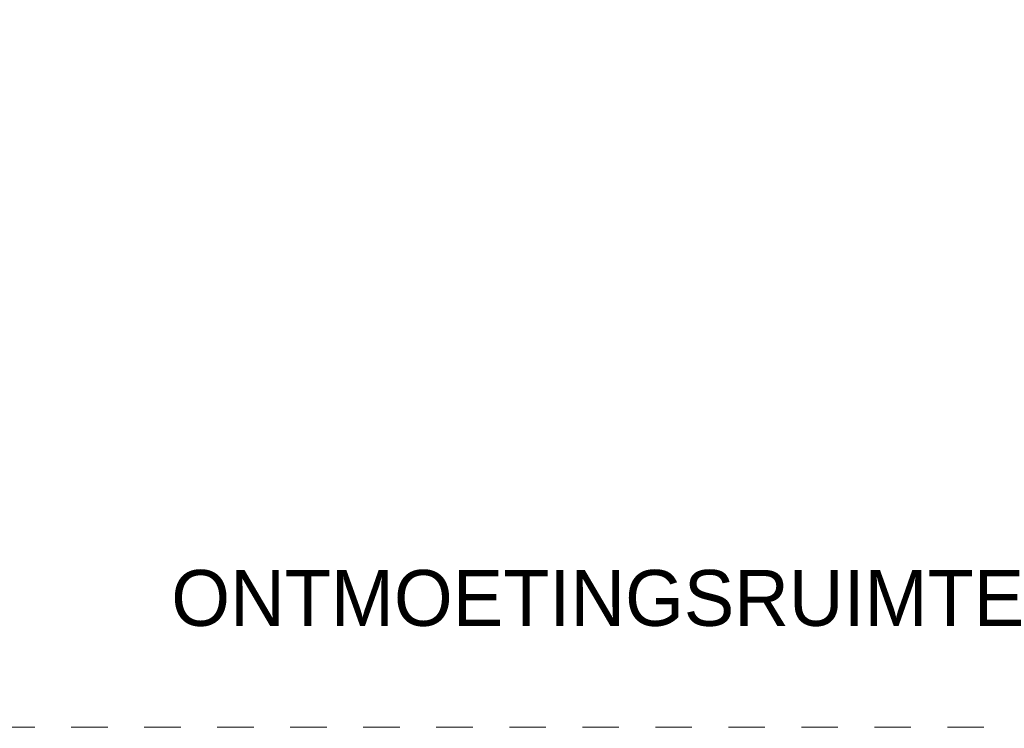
# Model space of a CAD drawing. Header units: millimetres. Extents: x -117530 to 51532, y -61772 to 24900.
# Tile 72 of 175: x -45134 to -42280, y -14758 to -12704. Entities that reach past the tile are written whole.
import ezdxf

# ---------------------------------------------------------------- set-up
doc = ezdxf.new("R2010")
doc.units = ezdxf.units.MM
doc.header["$LTSCALE"] = 254
doc.linetypes.add('Dash Style-6', pattern=[0.833282, 0.416718, -0.416565])
doc.layers.add('0.01 None', color=7, linetype='Continuous', lineweight=0)
doc.layers.add('tekst', color=7, linetype='Continuous', lineweight=0)
doc.styles.add('Arial', font='Arial')

# ---------------------------------------------------------------- blocks, each defined once
blk = doc.blocks.new('Group-110-1')
at = {"layer": 'tekst', "color": 1, "insert": (-96326.8, -5791.4, -28800), "char_height": 162, "attachment_point": 7, "line_spacing_factor": 1.338688, "style": 'Arial'}
blk.add_mtext('ONTMOETINGSRUIMTE', dxfattribs=at)

msp = doc.modelspace()

# ---------------------------------------------------------------- linework, layer by layer
at = {"layer": '0.01 None', "color": 3, "linetype": 'Dash Style-6', "lineweight": 0}
msp.add_open_spline([(-41911.2, -4151.4, -28800), (-41437.7, -4151.4, -28800), (-40617.5, -4625, -28800), (-40143.9, -5445.2, -28800), (-40143.9, -5918.7, -28800), (-40143.9, -12987.8, -28800), (-40143.9, -13461.4, -28800), (-40617.5, -14281.6, -28800), (-41437.7, -14755.1, -28800), (-41911.2, -14755.1, -28800), (-48980.3, -14755.1, -28800), (-49453.9, -14755.1, -28800), (-50274.1, -14281.6, -28800), (-50747.6, -13461.4, -28800), (-50747.6, -12987.8, -28800), (-50747.6, -5918.7, -28800), (-50747.6, -5445.2, -28800), (-50274.1, -4625, -28800), (-49453.9, -4151.4, -28800), (-48980.3, -4151.4, -28800), (-41911.2, -4151.4, -28800)], degree=2, dxfattribs=at)

# ---------------------------------------------------------------- block references
at = {"layer": 'tekst', "color": 3}
msp.add_blockref('Group-110-1', (51631.8, -8672.1), dxfattribs=at)

doc.saveas('drawing.dxf')
